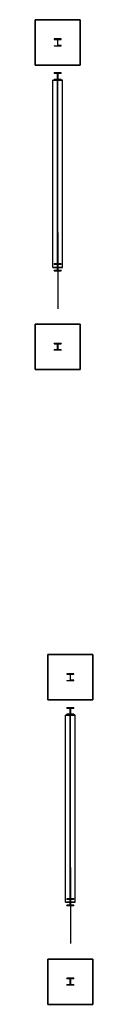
# Model space of a CAD drawing. Header units: inches. Extents: x -15 to 55, y 1053 to 2250.
import ezdxf

# ---------------------------------------------------------------- set-up
doc = ezdxf.new("R2010")
doc.units = ezdxf.units.IN
doc.header["$MEASUREMENT"] = 0
for name, color, linetype in [('3', 7, 'Continuous'), ('7', 7, 'Continuous'), ('8', 7, 'Continuous')]:
    doc.layers.add(name, color=color, linetype=linetype)

# ---------------------------------------------------------------- blocks, each defined once
blk = doc.blocks.new('ModelLinesAsBlock')
at = {"extrusion": (-1, 0, 0)}
blk.add_line((0, 6973, 4948), (0, 4621, 1900), dxfattribs=at)
at = {"layer": '3', "color": 91, "true_color": 0x7fff7f}
for points in [[(150, 5900, 7200), (-150, 5900, 7200), (-150, 11682, 7200), (150, 11682, 7200)], [(-150, 5900, 7200), (-150, 5900, 7186), (-150, 11682, 7186), (-150, 11682, 7200)], [(-150, 5900, 7186), (-4, 5900, 7186), (-4, 11682, 7186), (-150, 11682, 7186)], [(-4, 5900, 6924), (-150, 5900, 6924), (-150, 11682, 6924), (-4, 11682, 6924)], [(-150, 5900, 6924), (-150, 5900, 6910), (-150, 11682, 6910), (-150, 11682, 6924)], [(-150, 5900, 6910), (150, 5900, 6910), (150, 11682, 6910), (-150, 11682, 6910)], [(150, 11682, 6910), (150, 11682, 6924), (4, 11682, 6924), (4, 11682, 7186), (150, 11682, 7186), (150, 11682, 7200), (-150, 11682, 7200), (-150, 11682, 7186), (-4, 11682, 7186), (-4, 11682, 6924), (-150, 11682, 6924), (-150, 11682, 6910)], [(-4, 5900, 7186), (-4, 5900, 6924), (-4, 11682, 6924), (-4, 11682, 7186)], [(150, 5900, 6924), (4, 5900, 6924), (4, 11682, 6924), (150, 11682, 6924)], [(4, 5900, 6924), (4, 5900, 7186), (4, 11682, 7186), (4, 11682, 6924)], [(4, 5900, 7186), (150, 5900, 7186), (150, 11682, 7186), (4, 11682, 7186)], [(150, 5900, 6910), (150, 5900, 6924), (150, 11682, 6924), (150, 11682, 6910)], [(150, 5900, 7186), (150, 5900, 7200), (150, 11682, 7200), (150, 11682, 7186)], [(150, 5900, 6924), (150, 5900, 6910), (-150, 5900, 6910), (-150, 5900, 6924), (-4, 5900, 6924), (-4, 5900, 7186), (-150, 5900, 7186), (-150, 5900, 7200), (150, 5900, 7200), (150, 5900, 7186), (4, 5900, 7186), (4, 5900, 6924)]]:
    blk.add_polyline3d(points, dxfattribs=at)
at = {"layer": '7', "color": 6, "true_color": 0xff33ff}
for p, q in [((-110, 6005, 7200), (-110, 5994, 7200)), ((110, 6005, 7200), (-110, 6005, 7200)), ((-110, 5994, 7200), (-4, 5994, 7200)), ((-110, 5806, 7200), (-110, 5795, 7200)), ((-4, 5806, 7200), (-110, 5806, 7200)), ((-110, 5795, 7200), (110, 5795, 7200)), ((-4, 5994, 7200), (-4, 5806, 7200)), ((3, 5994, 7200), (110, 5994, 7200)), ((3, 5806, 7200), (3, 5994, 7200)), ((110, 5806, 7200), (3, 5806, 7200)), ((110, 5994, 7200), (110, 6005, 7200)), ((110, 5795, 7200), (110, 5806, 7200)), ((-110, 3540), (-110, 3551)), ((-110, 3551, 7200), (-110, 3551)), ((-110, 3551), (110, 3551)), ((-4, 3540), (-110, 3540)), ((-110, 3540, 7200), (-110, 3540)), ((-110, 3341), (-110, 3352)), ((-110, 3352, 7200), (-110, 3352)), ((-110, 3352), (-4, 3352)), ((-4, 3352), (-4, 3540)), ((-4, 3540, 7200), (-4, 3540)), ((-4, 3352, 7200), (-4, 3352)), ((110, 3540), (3, 3540)), ((3, 3540, 7200), (3, 3540)), ((3, 3540), (3, 3352)), ((3, 3352, 7200), (3, 3352)), ((3, 3352), (110, 3352)), ((110, 3551, 7200), (110, 3551)), ((110, 3551), (110, 3540)), ((110, 3540, 7200), (110, 3540)), ((110, 3352, 7200), (110, 3352)), ((110, 3352), (110, 3341)), ((110, 3341), (-110, 3341)), ((-110, 3341, 7200), (-110, 3341)), ((110, 3341, 7200), (110, 3341))]:
    blk.add_line(p, q, dxfattribs=at)
for points in [[(-110, 12755, -707), (-110, 12744, -707), (110, 12744, -707), (110, 12755, -707), (3, 12755, -707), (3, 12943, -707), (110, 12943, -707), (110, 12954, -707), (-110, 12954, -707), (-110, 12943, -707), (-4, 12943, -707), (-4, 12755, -707)], [(-110, 11894, 0), (-110, 11905, 0), (-110, 11905, 7200), (-110, 11894, 7200)], [(-110, 11905, 0), (110, 11905, 0), (110, 11905, 7200), (-110, 11905, 7200)], [(-110, 11695, 7200), (-110, 11706, 7200), (-4, 11706, 7200), (-4, 11894, 7200), (-110, 11894, 7200), (-110, 11905, 7200), (110, 11905, 7200), (110, 11894, 7200), (3, 11894, 7200), (3, 11706, 7200), (110, 11706, 7200), (110, 11695, 7200)], [(-4, 11894, 0), (-110, 11894, 0), (-110, 11894, 7200), (-4, 11894, 7200)], [(-4, 11706, 0), (-4, 11894, 0), (-4, 11894, 7200), (-4, 11706, 7200)], [(110, 11894, 0), (3, 11894, 0), (3, 11894, 7200), (110, 11894, 7200)], [(3, 11894, 0), (3, 11706, 0), (3, 11706, 7200), (3, 11894, 7200)], [(110, 11905, 0), (110, 11894, 0), (110, 11894, 7200), (110, 11905, 7200)], [(-110, 11695, 0), (-110, 11706, 0), (-110, 11706, 7200), (-110, 11695, 7200)], [(-110, 11706, 0), (-4, 11706, 0), (-4, 11706, 7200), (-110, 11706, 7200)], [(110, 11695, 0), (-110, 11695, 0), (-110, 11695, 7200), (110, 11695, 7200)], [(3, 11706, 0), (110, 11706, 0), (110, 11706, 7200), (3, 11706, 7200)], [(110, 11706, 0), (110, 11695, 0), (110, 11695, 7200), (110, 11706, 7200)], [(110, 5806, 7200), (110, 5795, 7200), (-110, 5795, 7200), (-110, 5806, 7200), (-4, 5806, 7200), (-4, 5994, 7200), (-110, 5994, 7200), (-110, 6005, 7200), (110, 6005, 7200), (110, 5994, 7200), (3, 5994, 7200), (3, 5806, 7200)], [(110, 3341, 0), (110, 3352, 0), (3, 3352, 0), (3, 3540, 0), (110, 3540, 0), (110, 3551, 0), (-110, 3551, 0), (-110, 3540, 0), (-4, 3540, 0), (-4, 3352, 0), (-110, 3352, 0), (-110, 3341, 0)]]:
    blk.add_polyline3d(points, dxfattribs=at)
at = {"layer": '8', "color": 253, "true_color": 0x999999}
for points in [[(700, 13549, -707), (-700, 13549, -707), (-700, 13549, -1207), (700, 13549, -1207)], [(-700, 13549, -707), (-700, 12149, -707), (-700, 12149, -1207), (-700, 13549, -1207)], [(700, 13549, -707), (700, 12149, -707), (-700, 12149, -707), (-700, 13549, -707)], [(700, 12149, -1207), (700, 13549, -1207), (-700, 13549, -1207), (-700, 12149, -1207)], [(700, 12149, -707), (700, 13549, -707), (700, 13549, -1207), (700, 12149, -1207)], [(-700, 12149, -707), (700, 12149, -707), (700, 12149, -1207), (-700, 12149, -1207)], [(700, 4146, 0), (-700, 4146, 0), (-700, 4146, -500), (700, 4146, -500)], [(-700, 4146, 0), (-700, 2746, 0), (-700, 2746, -500), (-700, 4146, -500)], [(700, 4146, 0), (700, 2746, 0), (-700, 2746, 0), (-700, 4146, 0)], [(700, 2746, -500), (700, 4146, -500), (-700, 4146, -500), (-700, 2746, -500)], [(700, 2746, 0), (700, 4146, 0), (700, 4146, -500), (700, 2746, -500)], [(-700, 2746, 0), (700, 2746, 0), (700, 2746, -500), (-700, 2746, -500)]]:
    blk.add_polyline3d(points, dxfattribs=at)

msp = doc.modelspace()

# ---------------------------------------------------------------- block references
at = {"xscale": 0.03937007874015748, "yscale": 0.03937007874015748, "zscale": 0.03937007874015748}
for p in [(12.2, 1716.4, 77.7), (27.6, 944.4, 54.4)]:
    msp.add_blockref('ModelLinesAsBlock', p, dxfattribs=at)

doc.saveas('drawing.dxf')
